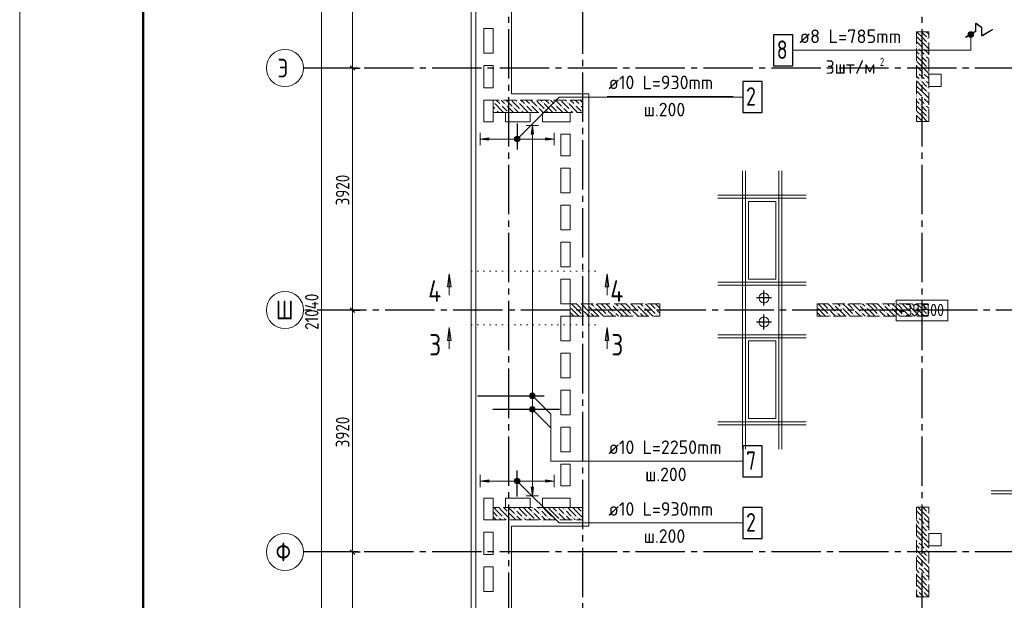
# Model space of a CAD drawing. Header units: millimetres. Extents: x 0 to 31770, y 0 to 42000.
# Tile 6 of 13: x 0 to 15960, y 23848 to 33253. Entities that reach past the tile are written whole.
import ezdxf

# ---------------------------------------------------------------- set-up
doc = ezdxf.new("R2010")
doc.units = ezdxf.units.MM
for name, pattern in [('______2', [270, 200, -70]), ('______5', [1100, 800, -100, 100, -100]), ('______9', [100, 0, -100])]:
    doc.linetypes.add(name, pattern=pattern)
for name, color, linetype, lineweight in [('Standard', 7, 'Continuous', 25), ('Высотные отметки', 7, 'Continuous', 25), ('ЖБ Перекрытие верхний уровень', 7, 'Continuous', 35), ('ЖБ Пилон', 7, 'Continuous', 35), ('Обрамление проемов стержнями', 7, 'Continuous', 25), ('Общий01', 7, 'Continuous', 13), ('Оси', 40, '______5', 18), ('Позиционная метка линия выноска', 7, 'Continuous', 13), ('Позиционная метка номер позиции', 7, 'Continuous', 13), ('Узлы символ', 7, 'Continuous', 25)]:
    doc.layers.add(name, color=color, linetype=linetype, lineweight=lineweight)
doc.layers.add('Обрамление П-обр. равн.', color=7, linetype='Continuous', lineweight=25, true_color=0x5f1e0f)
doc.layers.add('Фиксатор', color=7, linetype='Continuous', lineweight=13, true_color=0x494949)
doc.styles.add('GOST 2.304-81', font='txt')
doc.styles.add('ISOCPEUR', font='txt')

msp = doc.modelspace()

# ---------------------------------------------------------------- hatches: boundary and pattern name
at = {"layer": 'ЖБ Пилон', "linetype": 'Continuous', "lineweight": 18, "transparency": 33554687}
for points in [[(14714, 32953), (14721, 32960), (14727, 32953), (14721, 32947)], [(14714, 32873), (14721, 32880), (14727, 32873), (14721, 32867)], [(14554, 32793), (14561, 32800), (14567, 32793), (14561, 32787)], [(14634, 32793), (14641, 32800), (14647, 32793), (14641, 32787)], [(14594, 32673), (14601, 32680), (14607, 32673), (14601, 32667)], [(14674, 32673), (14681, 32680), (14687, 32673), (14681, 32667)], [(14714, 32553), (14721, 32560), (14727, 32553), (14721, 32547)], [(14554, 32393), (14561, 32400), (14567, 32393), (14561, 32387)], [(14634, 32393), (14641, 32400), (14647, 32393), (14641, 32387)], [(14714, 32473), (14721, 32480), (14727, 32473), (14721, 32467)], [(14594, 32273), (14601, 32280), (14607, 32273), (14601, 32267)], [(14674, 32273), (14681, 32280), (14687, 32273), (14681, 32267)], [(14714, 32153), (14721, 32160), (14727, 32153), (14721, 32147)], [(14714, 32073), (14721, 32080), (14727, 32073), (14721, 32067)], [(7964, 31950), (7961, 31947), (7958, 31950)], [(8364, 31950), (8361, 31947), (8358, 31950)], [(8764, 31950), (8761, 31947), (8758, 31950)], [(14554, 31993), (14561, 32000), (14567, 31993), (14561, 31987)], [(14634, 31993), (14641, 32000), (14647, 31993), (14641, 31987)], [(7674, 31913), (7681, 31920), (7687, 31913), (7681, 31907)], [(7714, 31793), (7721, 31800), (7727, 31793), (7721, 31787)], [(7794, 31873), (7801, 31880), (7807, 31873), (7801, 31867)], [(7874, 31873), (7881, 31880), (7887, 31873), (7881, 31867)], [(7994, 31833), (8001, 31840), (8007, 31833), (8001, 31827)], [(8074, 31913), (8081, 31920), (8087, 31913), (8081, 31907)], [(8114, 31793), (8121, 31800), (8127, 31793), (8121, 31787)], [(8194, 31873), (8201, 31880), (8207, 31873), (8201, 31867)], [(8274, 31873), (8281, 31880), (8287, 31873), (8281, 31867)], [(8394, 31833), (8401, 31840), (8407, 31833), (8401, 31827)], [(8474, 31913), (8481, 31920), (8487, 31913), (8481, 31907)], [(8514, 31793), (8521, 31800), (8527, 31793), (8521, 31787)], [(8594, 31873), (8601, 31880), (8607, 31873), (8601, 31867)], [(8674, 31873), (8681, 31880), (8687, 31873), (8681, 31867)], [(8794, 31833), (8801, 31840), (8807, 31833), (8801, 31827)], [(8874, 31913), (8881, 31920), (8887, 31913), (8881, 31907)], [(8914, 31793), (8921, 31800), (8927, 31793), (8921, 31787)], [(8994, 31873), (9001, 31880), (9007, 31873), (9001, 31867)], [(9074, 31873), (9081, 31880), (9087, 31873), (9081, 31867)], [(14594, 31873), (14601, 31880), (14607, 31873), (14601, 31867)], [(14674, 31873), (14681, 31880), (14687, 31873), (14681, 31867)], [(7914, 31753), (7921, 31760), (7927, 31753), (7924, 31750), (7918, 31750)], [(8314, 31753), (8321, 31760), (8327, 31753), (8324, 31750), (8318, 31750)], [(8714, 31753), (8721, 31760), (8727, 31753), (8724, 31750), (8718, 31750)], [(9114, 31753), (9121, 31760), (9124, 31757), (9124, 31750), (9118, 31750)], [(14714, 31753), (14721, 31760), (14727, 31753), (14721, 31747)], [(14714, 31673), (14721, 31680), (14727, 31673), (14721, 31667)], [(8924, 28597), (8927, 28593), (8924, 28590)], [(9194, 28633), (9201, 28640), (9207, 28633), (9201, 28627)], [(9314, 28593), (9321, 28600), (9327, 28593), (9321, 28587)], [(9594, 28633), (9601, 28640), (9607, 28633), (9601, 28627)], [(9714, 28593), (9721, 28600), (9727, 28593), (9721, 28587)], [(9994, 28633), (10001, 28640), (10007, 28633), (10001, 28627)], [(10114, 28593), (10121, 28600), (10127, 28593), (10121, 28587)], [(12924, 28597), (12927, 28593), (12924, 28590)], [(13194, 28633), (13201, 28640), (13207, 28633), (13201, 28627)], [(13314, 28593), (13321, 28600), (13327, 28593), (13321, 28587)], [(13594, 28633), (13601, 28640), (13607, 28633), (13601, 28627)], [(13714, 28593), (13721, 28600), (13727, 28593), (13721, 28587)], [(13994, 28633), (14001, 28640), (14007, 28633), (14001, 28627)], [(14114, 28593), (14121, 28600), (14127, 28593), (14121, 28587)], [(14394, 28633), (14401, 28640), (14407, 28633), (14401, 28627)], [(14514, 28593), (14521, 28600), (14527, 28593), (14521, 28587)], [(9114, 28553), (9121, 28560), (9127, 28553), (9121, 28547)], [(9114, 28473), (9121, 28480), (9127, 28473), (9121, 28467)], [(9234, 28513), (9241, 28520), (9247, 28513), (9241, 28507)], [(9514, 28553), (9521, 28560), (9527, 28553), (9521, 28547)], [(9514, 28473), (9521, 28480), (9527, 28473), (9521, 28467)], [(9634, 28513), (9641, 28520), (9647, 28513), (9641, 28507)], [(9914, 28553), (9921, 28560), (9927, 28553), (9921, 28547)], [(9914, 28473), (9921, 28480), (9927, 28473), (9921, 28467)], [(10034, 28513), (10041, 28520), (10047, 28513), (10041, 28507)], [(10314, 28553), (10321, 28560), (10327, 28553), (10321, 28547)], [(10314, 28473), (10321, 28480), (10327, 28473), (10321, 28467)], [(13114, 28553), (13121, 28560), (13127, 28553), (13121, 28547)], [(13114, 28473), (13121, 28480), (13127, 28473), (13121, 28467)], [(13234, 28513), (13241, 28520), (13247, 28513), (13241, 28507)], [(13514, 28553), (13521, 28560), (13527, 28553), (13521, 28547)], [(13514, 28473), (13521, 28480), (13527, 28473), (13521, 28467)], [(13634, 28513), (13641, 28520), (13647, 28513), (13641, 28507)], [(13914, 28553), (13921, 28560), (13927, 28553), (13921, 28547)], [(13914, 28473), (13921, 28480), (13927, 28473), (13921, 28467)], [(14034, 28513), (14041, 28520), (14047, 28513), (14041, 28507)], [(14314, 28553), (14321, 28560), (14327, 28553), (14321, 28547)], [(14314, 28473), (14321, 28480), (14327, 28473), (14321, 28467)], [(14434, 28513), (14441, 28520), (14447, 28513), (14441, 28507)], [(14714, 28553), (14721, 28560), (14724, 28557), (14724, 28550), (14721, 28547)], [(14714, 28473), (14721, 28480), (14724, 28477), (14724, 28470), (14721, 28467)], [(7914, 25273), (7921, 25280), (7927, 25273), (7921, 25267)], [(7924, 25350), (7921, 25347), (7918, 25350)], [(8034, 25313), (8041, 25320), (8047, 25313), (8041, 25307)], [(8034, 25233), (8041, 25240), (8047, 25233), (8041, 25227)], [(8314, 25273), (8321, 25280), (8327, 25273), (8321, 25267)], [(8324, 25350), (8321, 25347), (8318, 25350)], [(8434, 25313), (8441, 25320), (8447, 25313), (8441, 25307)], [(8434, 25233), (8441, 25240), (8447, 25233), (8441, 25227)], [(8714, 25273), (8721, 25280), (8727, 25273), (8721, 25267)], [(8724, 25350), (8721, 25347), (8718, 25350)], [(8834, 25313), (8841, 25320), (8847, 25313), (8841, 25307)], [(8834, 25233), (8841, 25240), (8847, 25233), (8841, 25227)], [(9114, 25273), (9121, 25280), (9124, 25277), (9124, 25270), (9121, 25267)], [(9124, 25350), (9121, 25347), (9118, 25350), (9124, 25350)], [(14714, 25353), (14716, 25355), (14726, 25355), (14727, 25353), (14721, 25347)], [(14714, 25273), (14721, 25280), (14727, 25273), (14721, 25267)], [(7754, 25193), (7761, 25200), (7767, 25193), (7761, 25187)], [(7834, 25193), (7841, 25200), (7847, 25193), (7841, 25187)], [(7954, 25153), (7961, 25160), (7967, 25153), (7964, 25150), (7958, 25150)], [(8154, 25193), (8161, 25200), (8167, 25193), (8161, 25187)], [(8234, 25193), (8241, 25200), (8247, 25193), (8241, 25187)], [(8354, 25153), (8361, 25160), (8367, 25153), (8364, 25150), (8358, 25150)], [(8554, 25193), (8561, 25200), (8567, 25193), (8561, 25187)], [(8634, 25193), (8641, 25200), (8647, 25193), (8641, 25187)], [(8754, 25153), (8761, 25160), (8767, 25153), (8764, 25150), (8758, 25150)], [(8954, 25193), (8961, 25200), (8967, 25193), (8961, 25187)], [(9034, 25193), (9041, 25200), (9047, 25193), (9041, 25187)], [(14554, 25193), (14561, 25200), (14567, 25193), (14561, 25187)], [(14594, 25073), (14601, 25080), (14607, 25073), (14601, 25067)], [(14634, 25193), (14641, 25200), (14647, 25193), (14641, 25187)], [(14674, 25073), (14681, 25080), (14687, 25073), (14681, 25067)], [(14714, 24953), (14721, 24960), (14727, 24953), (14721, 24947)], [(14554, 24793), (14561, 24800), (14567, 24793), (14561, 24787)], [(14634, 24793), (14641, 24800), (14647, 24793), (14641, 24787)], [(14714, 24873), (14721, 24880), (14727, 24873), (14721, 24867)], [(14594, 24673), (14601, 24680), (14607, 24673), (14601, 24667)], [(14674, 24673), (14681, 24680), (14687, 24673), (14681, 24667)], [(14714, 24553), (14721, 24560), (14727, 24553), (14721, 24547)], [(14714, 24473), (14721, 24480), (14727, 24473), (14721, 24467)], [(14554, 24393), (14561, 24400), (14567, 24393), (14561, 24387)], [(14594, 24273), (14601, 24280), (14607, 24273), (14601, 24267)], [(14634, 24393), (14641, 24400), (14647, 24393), (14641, 24387)], [(14674, 24273), (14681, 24280), (14687, 24273), (14681, 24267)], [(14714, 24153), (14721, 24160), (14727, 24153), (14721, 24147)], [(14554, 23993), (14561, 24000), (14567, 23993), (14561, 23987)], [(14634, 23993), (14641, 24000), (14647, 23993), (14641, 23987)], [(14714, 24073), (14721, 24080), (14727, 24073), (14721, 24067)]]:
    msp.add_hatch(color=7, dxfattribs=at).paths.add_polyline_path(points, flags=16)
at = {"layer": 'Обрамление П-обр. равн.', "linetype": 'Continuous', "lineweight": 13, "transparency": 33554687}
for points in [[(8330, 31400), (8310, 31540), (8290, 31400)], [(8032, 31301), (8032, 31339), (8026, 31320)], [(8032, 31339), (8045, 31288), (8045, 31352)], [(8032, 31339), (8032, 31301), (8045, 31288)], [(8045, 31352), (8064, 31282), (8064, 31358)], [(8045, 31352), (8045, 31288), (8064, 31282)], [(8064, 31358), (8064, 31282), (8083, 31288)], [(8064, 31358), (8083, 31288), (8083, 31352)], [(8083, 31352), (8083, 31288), (8096, 31301)], [(8083, 31352), (8096, 31301), (8096, 31339)], [(8096, 31339), (8096, 31301), (8102, 31320)], [(8524, 31300), (8664, 31320), (8524, 31340)], [(8291, 26972), (8329, 26972), (8310, 26977)], [(8273, 26940), (8348, 26940), (8342, 26959)], [(8273, 26940), (8342, 26959), (8278, 26959)], [(8278, 26921), (8348, 26940), (8273, 26940)], [(8278, 26959), (8342, 26959), (8329, 26972)], [(8278, 26959), (8329, 26972), (8291, 26972)], [(8278, 26921), (8342, 26921), (8348, 26940)], [(8291, 26908), (8342, 26921), (8278, 26921)], [(8291, 26908), (8329, 26908), (8342, 26921)], [(8329, 26908), (8291, 26908), (8310, 26902)], [(8032, 25761), (8032, 25799), (8026, 25780)], [(8032, 25799), (8045, 25748), (8045, 25812)], [(8032, 25799), (8032, 25761), (8045, 25748)], [(8045, 25812), (8064, 25742), (8064, 25817)], [(8045, 25812), (8045, 25748), (8064, 25742)], [(8064, 25817), (8064, 25742), (8083, 25748)], [(8064, 25817), (8083, 25748), (8083, 25812)], [(8083, 25812), (8083, 25748), (8096, 25761)], [(8083, 25812), (8096, 25761), (8096, 25799)], [(8096, 25799), (8096, 25761), (8102, 25780)], [(8524, 25760), (8664, 25780), (8524, 25800)]]:
    msp.add_hatch(color=7, dxfattribs=at).paths.add_polyline_path(points)
for points in [[(7604, 31300), (7464, 31320), (7604, 31340)], [(7604, 25760), (7464, 25780), (7604, 25800)], [(8330, 25680), (8310, 25540), (8290, 25680)]]:
    msp.add_hatch(color=7, dxfattribs=at).paths.add_polyline_path(points, flags=16)
at = {"layer": 'Позиционная метка номер позиции', "linetype": 'Continuous', "lineweight": 13, "transparency": 33554687}
for points in [[(15439, 33052), (15394, 33052), (15378, 33035)], [(15439, 33052), (15378, 33035), (15456, 33035)], [(15394, 33052), (15439, 33052), (15417, 33058)], [(15456, 33035), (15378, 33035), (15372, 33013)], [(15456, 33035), (15372, 33013), (15462, 33013)], [(15462, 33013), (15372, 33013), (15378, 32990)], [(15462, 33013), (15378, 32990), (15456, 32990)], [(15456, 32990), (15378, 32990), (15394, 32974)], [(15456, 32990), (15394, 32974), (15439, 32974)], [(15439, 32974), (15394, 32974), (15417, 32968)], [(8021, 31331), (8096, 31288), (8032, 31352)], [(8021, 31309), (8075, 31277), (8021, 31331)], [(8021, 31331), (8075, 31277), (8096, 31288)], [(8053, 31277), (8021, 31309), (8032, 31288)], [(8021, 31309), (8053, 31277), (8075, 31277)], [(8032, 31352), (8107, 31309), (8053, 31363)], [(8032, 31352), (8096, 31288), (8107, 31309)], [(8053, 31363), (8107, 31309), (8107, 31331)], [(8053, 31363), (8107, 31331), (8075, 31363)], [(8075, 31363), (8107, 31331), (8096, 31352)], [(8267, 27171), (8299, 27203), (8278, 27192)], [(8299, 27203), (8267, 27171), (8267, 27149)], [(8299, 27203), (8267, 27149), (8322, 27203)], [(8322, 27203), (8267, 27149), (8278, 27128)], [(8322, 27203), (8278, 27128), (8342, 27192)], [(8342, 27192), (8278, 27128), (8299, 27117)], [(8342, 27192), (8299, 27117), (8353, 27171)], [(8353, 27171), (8299, 27117), (8322, 27117)], [(8353, 27171), (8322, 27117), (8353, 27149)], [(8353, 27149), (8322, 27117), (8342, 27128)], [(8267, 26951), (8299, 26983), (8278, 26972)], [(8299, 26983), (8267, 26951), (8267, 26929)], [(8299, 26983), (8267, 26929), (8322, 26983)], [(8322, 26983), (8267, 26929), (8278, 26908)], [(8322, 26983), (8278, 26908), (8342, 26972)], [(8342, 26972), (8278, 26908), (8299, 26897)], [(8342, 26972), (8299, 26897), (8353, 26951)], [(8353, 26951), (8299, 26897), (8322, 26897)], [(8353, 26951), (8322, 26897), (8353, 26929)], [(8353, 26929), (8322, 26897), (8342, 26908)], [(8021, 25791), (8053, 25823), (8032, 25812)], [(8053, 25823), (8021, 25791), (8021, 25769)], [(8053, 25823), (8021, 25769), (8075, 25823)], [(8075, 25823), (8021, 25769), (8032, 25748)], [(8075, 25823), (8032, 25748), (8096, 25812)], [(8096, 25812), (8032, 25748), (8053, 25737)], [(8096, 25812), (8053, 25737), (8107, 25791)], [(8107, 25791), (8053, 25737), (8075, 25737)], [(8107, 25791), (8075, 25737), (8107, 25769)], [(8107, 25769), (8075, 25737), (8096, 25748)]]:
    msp.add_hatch(color=7, dxfattribs=at).paths.add_polyline_path(points)
at = {"layer": 'Узлы символ', "linetype": 'Continuous', "lineweight": 13, "transparency": 33554687}
for points in [[(6933, 28927), (6963, 29137), (6993, 28927)], [(9490, 28927), (9520, 29137), (9550, 28927)], [(6933, 28057), (6963, 28267), (6993, 28057)], [(9490, 28057), (9520, 28267), (9550, 28057)]]:
    msp.add_hatch(color=7, dxfattribs=at).paths.add_polyline_path(points, flags=16)

# ---------------------------------------------------------------- linework, layer by layer
at = {"layer": 'Standard', "color": 7, "linetype": 'Continuous', "lineweight": 13, "transparency": 33554687}
for p, q in [((5394, 35770), (5394, 32470)), ((5394, 32470), (5394, 28550)), ((5394, 28550), (5394, 24630)), ((5394, 24630), (5394, 21330))]:
    msp.add_line(p, q, dxfattribs=at)
at = {"layer": 'Standard', "color": 251, "linetype": 'Continuous', "lineweight": -3, "true_color": 0x656565, "transparency": 33554687}
for p, q in [((5394, 32470), (5269, 32470)), ((5394, 32470), (5519, 32470)), ((5394, 32470), (5394, 32470)), ((5394, 28550), (5269, 28550)), ((5394, 28550), (5519, 28550)), ((5394, 28550), (5394, 28550)), ((5394, 24630), (5269, 24630)), ((5394, 24630), (5519, 24630)), ((5394, 24630), (5394, 24630))]:
    msp.add_line(p, q, dxfattribs=at)
at = {"layer": 'Standard', "color": 7, "linetype": 'Continuous', "lineweight": 25, "transparency": 33554687}
for p, q in [((5357, 32508), (5431, 32433)), ((5357, 28587), (5431, 28512)), ((5357, 24667), (5431, 24592))]:
    msp.add_line(p, q, dxfattribs=at)
at = {"layer": 'Standard', "color": 8, "linetype": '______5', "lineweight": -3, "transparency": 33554687}
for p, q in [((12184, 28745), (11945, 28745)), ((12064, 28625), (12064, 28865)), ((12064, 28235), (12064, 28475)), ((12184, 28355), (11945, 28355))]:
    msp.add_line(p, q, dxfattribs=at)
at = {"layer": 'Standard', "color": 7, "linetype": 'Continuous', "lineweight": 13, "transparency": 33554687}
msp.add_lwpolyline([(0, 0), (29700, 0), (29700, 42000), (0, 42000), (0, 0)], close=True, dxfattribs=at)
at = {"layer": 'Standard', "color": 7, "linetype": 'Continuous', "lineweight": 50, "transparency": 33554687}
msp.add_lwpolyline([(2000, 41500), (29200, 41500), (29200, 500), (2000, 500), (2000, 41500)], close=True, dxfattribs=at)
at = {"layer": 'Standard', "color": 254, "linetype": 'Continuous', "lineweight": 18, "true_color": 0xc4c4ff, "transparency": 33554687}
msp.add_lwpolyline([(7319, 17859), (22425, 17859), (22425, 39571), (7319, 39571), (7319, 17859)], dxfattribs=at)
at = {"layer": 'Standard', "color": 7, "linetype": 'Continuous', "lineweight": 13, "transparency": 33554687}
msp.add_lwpolyline([(4894, 39070), (4894, 28141), (4894, 28141), (4894, 18030)], dxfattribs=at)
at = {"layer": 'Высотные отметки', "color": 7, "linetype": 'Continuous', "lineweight": 18, "transparency": 33554687}
msp.add_lwpolyline([(14207, 28377), (15044, 28377), (15044, 28710), (14207, 28710), (14207, 28377)], dxfattribs=at)
at = {"layer": 'ЖБ Перекрытие верхний уровень', "color": 7, "linetype": 'Continuous', "lineweight": 18, "transparency": 33554687}
for p, q in [((7394, 39500), (7394, 17930)), ((7524, 32710), (7524, 33110)), ((7524, 33110), (7674, 33110)), ((7674, 33110), (7674, 32710)), ((7674, 32710), (7524, 32710)), ((7524, 32150), (7524, 32510)), ((7524, 32510), (7674, 32510)), ((7674, 32510), (7674, 32150)), ((14934, 32370), (14734, 32370)), ((14734, 32370), (14734, 32170)), ((14934, 32170), (14934, 32370)), ((7674, 32150), (7524, 32150)), ((14734, 32170), (14934, 32170)), ((7524, 31600), (7524, 31950)), ((7524, 31950), (7674, 31950)), ((7674, 31950), (7674, 31600)), ((7874, 31600), (7874, 31750)), ((7874, 31750), (8274, 31750)), ((8274, 31750), (8274, 31600)), ((8474, 31750), (8924, 31750)), ((8474, 31600), (8474, 31750)), ((8924, 31750), (8924, 31600)), ((7674, 31600), (7524, 31600)), ((8274, 31600), (7874, 31600)), ((8924, 31600), (8474, 31600)), ((8774, 31400), (8924, 31400)), ((8774, 31050), (8774, 31400)), ((8924, 31400), (8924, 31050)), ((8924, 31050), (8774, 31050)), ((8774, 30450), (8774, 30850)), ((8774, 30850), (8924, 30850)), ((8924, 30850), (8924, 30450)), ((8924, 30450), (8774, 30450)), ((8774, 29850), (8774, 30250)), ((8774, 30250), (8924, 30250)), ((8924, 30250), (8924, 29850)), ((12254, 30310), (11814, 30310)), ((11814, 30310), (11814, 29050)), ((12254, 29050), (12254, 30310)), ((8924, 29850), (8774, 29850)), ((8774, 29250), (8774, 29650)), ((8774, 29650), (8924, 29650)), ((8924, 29650), (8924, 29250)), ((8924, 29250), (8774, 29250)), ((8774, 28650), (8774, 29050)), ((8774, 29050), (8924, 29050)), ((8924, 29050), (8924, 28650)), ((11814, 29050), (11914, 29050)), ((11914, 29050), (12254, 29050)), ((11992, 28782), (11984, 28758)), ((11984, 28758), (11984, 28732)), ((11984, 28732), (11992, 28708)), ((12007, 28802), (11992, 28782)), ((12027, 28817), (12007, 28802)), ((12051, 28825), (12027, 28817)), ((12077, 28825), (12051, 28825)), ((12101, 28817), (12077, 28825)), ((12121, 28802), (12101, 28817)), ((12136, 28782), (12121, 28802)), ((12144, 28758), (12136, 28782)), ((12136, 28708), (12144, 28732)), ((12144, 28732), (12144, 28758)), ((8924, 28650), (8774, 28650)), ((11992, 28708), (12007, 28688)), ((12007, 28688), (12027, 28673)), ((12027, 28673), (12051, 28665)), ((12051, 28665), (12077, 28665)), ((12077, 28665), (12101, 28673)), ((12101, 28673), (12121, 28688)), ((12121, 28688), (12136, 28708)), ((8774, 28050), (8774, 28450)), ((8774, 28450), (8924, 28450)), ((8924, 28450), (8924, 28050)), ((12007, 28412), (11992, 28392)), ((12027, 28427), (12007, 28412)), ((12051, 28435), (12027, 28427)), ((12077, 28435), (12051, 28435)), ((12101, 28427), (12077, 28435)), ((12121, 28412), (12101, 28427)), ((12136, 28392), (12121, 28412)), ((11992, 28392), (11984, 28368)), ((11984, 28368), (11984, 28342)), ((11984, 28342), (11992, 28318)), ((11992, 28318), (12007, 28298)), ((12007, 28298), (12027, 28283)), ((12027, 28283), (12051, 28275)), ((12051, 28275), (12077, 28275)), ((12077, 28275), (12101, 28283)), ((12101, 28283), (12121, 28298)), ((12121, 28298), (12136, 28318)), ((12144, 28368), (12136, 28392)), ((12136, 28318), (12144, 28342)), ((12144, 28342), (12144, 28368)), ((8924, 28050), (8774, 28050)), ((12254, 28050), (11814, 28050)), ((11814, 28050), (11814, 26790)), ((12254, 26790), (12254, 28050)), ((8774, 27450), (8774, 27850)), ((8774, 27850), (8924, 27850)), ((8924, 27850), (8924, 27450)), ((8924, 27450), (8774, 27450)), ((8774, 26850), (8774, 27250)), ((8774, 27250), (8924, 27250)), ((8924, 27250), (8924, 26850)), ((8924, 26850), (8774, 26850)), ((11814, 26790), (12254, 26790)), ((8774, 26250), (8774, 26650)), ((8774, 26650), (8924, 26650)), ((8924, 26650), (8924, 26250)), ((8924, 26250), (8774, 26250)), ((8774, 25700), (8774, 26050)), ((8774, 26050), (8924, 26050)), ((8924, 26050), (8924, 25700)), ((8924, 25700), (8774, 25700)), ((7524, 25150), (7524, 25500)), ((7524, 25500), (7674, 25500)), ((7674, 25500), (7674, 25150)), ((7874, 25500), (8274, 25500)), ((7874, 25350), (7874, 25500)), ((8274, 25500), (8274, 25350)), ((8474, 25350), (8474, 25500)), ((8474, 25500), (8924, 25500)), ((8924, 25500), (8924, 25350)), ((8274, 25350), (7874, 25350)), ((8924, 25350), (8474, 25350)), ((7674, 25150), (7524, 25150)), ((7524, 24590), (7524, 24950)), ((7524, 24950), (7674, 24950)), ((7674, 24950), (7674, 24590)), ((14934, 24930), (14734, 24930)), ((14734, 24930), (14734, 24730)), ((14934, 24730), (14934, 24930)), ((7674, 24590), (7524, 24590)), ((14734, 24730), (14934, 24730)), ((7524, 23990), (7524, 24390)), ((7524, 24390), (7674, 24390)), ((7674, 24390), (7674, 23990)), ((7674, 23990), (7524, 23990))]:
    msp.add_line(p, q, dxfattribs=at)
at = {"layer": 'ЖБ Пилон', "color": 253, "linetype": '______2', "lineweight": 13, "true_color": 0xa0a0a0, "transparency": 33554687}
for p, q in [((14534, 33055), (14534, 31605)), ((14734, 33055), (14534, 33055)), ((14734, 31605), (14734, 33055)), ((9124, 31950), (7674, 31950)), ((7674, 31950), (7674, 31750)), ((9124, 31750), (9124, 31950)), ((7674, 31750), (9124, 31750)), ((14534, 31605), (14734, 31605)), ((10374, 28650), (8924, 28650)), ((8924, 28650), (8924, 28450)), ((10374, 28450), (10374, 28650)), ((14724, 28650), (12924, 28650)), ((12924, 28650), (12924, 28450)), ((14724, 28450), (14724, 28650)), ((8924, 28450), (10374, 28450)), ((12924, 28450), (14724, 28450)), ((9124, 25350), (7674, 25350)), ((7674, 25350), (7674, 25150)), ((9124, 25150), (9124, 25350)), ((14534, 25355), (14534, 23905)), ((14734, 25355), (14534, 25355)), ((14734, 23905), (14734, 25355)), ((7674, 25150), (9124, 25150)), ((14534, 23905), (14734, 23905))]:
    msp.add_line(p, q, dxfattribs=at)
at = {"layer": 'ЖБ Пилон', "color": 9, "linetype": 'Continuous', "lineweight": 18, "true_color": 0xc7c7c7, "transparency": 33554687}
for p, q in [((14621, 32973), (14539, 33055)), ((14621, 33053), (14701, 32973)), ((14701, 33053), (14734, 33020)), ((14541, 32893), (14534, 32900)), ((14541, 32973), (14621, 32893)), ((14541, 32893), (14621, 32813)), ((14621, 32973), (14701, 32893)), ((14621, 32893), (14734, 32780)), ((14534, 32820), (14541, 32813)), ((14534, 32740), (14581, 32693)), ((14621, 32733), (14581, 32773)), ((14661, 32693), (14621, 32733)), ((14661, 32773), (14734, 32700)), ((14621, 32573), (14534, 32660)), ((14541, 32573), (14621, 32493)), ((14621, 32653), (14701, 32573)), ((14621, 32573), (14701, 32493)), ((14701, 32653), (14734, 32620)), ((14541, 32493), (14534, 32500)), ((14534, 32420), (14541, 32413)), ((14541, 32493), (14621, 32413)), ((14621, 32493), (14734, 32380)), ((14534, 32340), (14581, 32293)), ((14621, 32173), (14534, 32260)), ((14621, 32333), (14581, 32373)), ((14661, 32293), (14621, 32333)), ((14621, 32253), (14701, 32173)), ((14661, 32373), (14734, 32300)), ((14701, 32253), (14734, 32220)), ((14541, 32093), (14534, 32100)), ((14541, 32173), (14621, 32093)), ((14541, 32093), (14621, 32013)), ((14621, 32173), (14701, 32093)), ((14621, 32093), (14734, 31980)), ((7724, 31950), (7781, 31893)), ((7821, 31933), (7804, 31950)), ((7861, 31893), (7821, 31933)), ((7884, 31950), (7981, 31853)), ((7981, 31933), (8101, 31813)), ((8044, 31950), (8061, 31933)), ((8124, 31950), (8181, 31893)), ((8221, 31933), (8204, 31950)), ((8261, 31893), (8221, 31933)), ((8284, 31950), (8381, 31853)), ((8381, 31933), (8501, 31813)), ((8444, 31950), (8461, 31933)), ((8524, 31950), (8581, 31893)), ((8621, 31933), (8604, 31950)), ((8661, 31893), (8621, 31933)), ((8684, 31950), (8781, 31853)), ((8781, 31933), (8901, 31813)), ((8844, 31950), (8861, 31933)), ((8924, 31950), (8981, 31893)), ((9021, 31933), (9004, 31950)), ((9061, 31893), (9021, 31933)), ((9084, 31950), (9124, 31910)), ((14534, 32020), (14541, 32013)), ((14534, 31940), (14581, 31893)), ((14621, 31933), (14581, 31973)), ((14661, 31893), (14621, 31933)), ((14661, 31973), (14734, 31900)), ((7674, 31840), (7701, 31813)), ((7821, 31773), (7701, 31893)), ((7741, 31773), (7764, 31750)), ((7821, 31853), (7901, 31773)), ((7821, 31773), (7844, 31750)), ((7901, 31853), (8004, 31750)), ((8084, 31750), (8021, 31813)), ((8221, 31773), (8101, 31893)), ((8141, 31773), (8164, 31750)), ((8221, 31853), (8301, 31773)), ((8221, 31773), (8244, 31750)), ((8301, 31853), (8404, 31750)), ((8484, 31750), (8421, 31813)), ((8621, 31773), (8501, 31893)), ((8541, 31773), (8564, 31750)), ((8621, 31853), (8701, 31773)), ((8621, 31773), (8644, 31750)), ((8701, 31853), (8804, 31750)), ((8884, 31750), (8821, 31813)), ((9021, 31773), (8901, 31893)), ((8941, 31773), (8964, 31750)), ((9021, 31853), (9101, 31773)), ((9021, 31773), (9044, 31750)), ((9101, 31853), (9124, 31830)), ((14621, 31773), (14534, 31860)), ((14541, 31773), (14621, 31693)), ((14621, 31853), (14701, 31773)), ((14621, 31773), (14701, 31693)), ((14701, 31853), (14734, 31820)), ((7684, 31750), (7674, 31760)), ((14541, 31693), (14534, 31700)), ((14534, 31620), (14541, 31613)), ((14541, 31693), (14621, 31613)), ((14621, 31693), (14709, 31605)), ((8941, 28573), (9021, 28493)), ((9021, 28573), (8944, 28650)), ((9021, 28573), (9101, 28493)), ((9024, 28650), (9101, 28573)), ((9104, 28650), (9221, 28533)), ((9341, 28493), (9221, 28613)), ((9264, 28650), (9301, 28613)), ((9341, 28573), (9421, 28493)), ((9421, 28573), (9344, 28650)), ((9421, 28573), (9501, 28493)), ((9424, 28650), (9501, 28573)), ((9504, 28650), (9621, 28533)), ((9741, 28493), (9621, 28613)), ((9664, 28650), (9701, 28613)), ((9741, 28573), (9821, 28493)), ((9821, 28573), (9744, 28650)), ((9821, 28573), (9901, 28493)), ((9824, 28650), (9901, 28573)), ((9904, 28650), (10021, 28533)), ((10141, 28493), (10021, 28613)), ((10064, 28650), (10101, 28613)), ((10141, 28573), (10221, 28493)), ((10221, 28573), (10144, 28650)), ((10221, 28573), (10301, 28493)), ((10224, 28650), (10301, 28573)), ((10304, 28650), (10374, 28580)), ((12941, 28573), (13021, 28493)), ((13021, 28573), (12944, 28650)), ((13021, 28573), (13101, 28493)), ((13024, 28650), (13101, 28573)), ((13104, 28650), (13221, 28533)), ((13341, 28493), (13221, 28613)), ((13264, 28650), (13301, 28613)), ((13341, 28573), (13421, 28493)), ((13421, 28573), (13344, 28650)), ((13421, 28573), (13501, 28493)), ((13424, 28650), (13501, 28573)), ((13504, 28650), (13621, 28533)), ((13741, 28493), (13621, 28613)), ((13664, 28650), (13701, 28613)), ((13741, 28573), (13821, 28493)), ((13821, 28573), (13744, 28650)), ((13821, 28573), (13901, 28493)), ((13824, 28650), (13901, 28573)), ((13904, 28650), (14021, 28533)), ((14141, 28493), (14021, 28613)), ((14064, 28650), (14101, 28613)), ((14141, 28573), (14221, 28493)), ((14221, 28573), (14144, 28650)), ((14221, 28573), (14301, 28493)), ((14224, 28650), (14301, 28573)), ((14304, 28650), (14421, 28533)), ((14541, 28493), (14421, 28613)), ((14464, 28650), (14501, 28613)), ((14541, 28573), (14621, 28493)), ((14621, 28573), (14544, 28650)), ((14621, 28573), (14701, 28493)), ((14624, 28650), (14701, 28573)), ((14704, 28650), (14724, 28630)), ((8941, 28493), (8924, 28510)), ((8941, 28493), (8984, 28450)), ((9021, 28493), (9064, 28450)), ((9181, 28493), (9141, 28533)), ((9141, 28453), (9144, 28450)), ((9221, 28453), (9181, 28493)), ((9261, 28493), (9304, 28450)), ((9341, 28493), (9384, 28450)), ((9421, 28493), (9464, 28450)), ((9581, 28493), (9541, 28533)), ((9541, 28453), (9544, 28450)), ((9621, 28453), (9581, 28493)), ((9661, 28493), (9704, 28450)), ((9741, 28493), (9784, 28450)), ((9821, 28493), (9864, 28450)), ((9981, 28493), (9941, 28533)), ((9941, 28453), (9944, 28450)), ((10021, 28453), (9981, 28493)), ((10061, 28493), (10104, 28450)), ((10141, 28493), (10184, 28450)), ((10221, 28493), (10264, 28450)), ((10374, 28500), (10341, 28533)), ((10341, 28453), (10344, 28450)), ((12941, 28493), (12924, 28510)), ((12941, 28493), (12984, 28450)), ((13021, 28493), (13064, 28450)), ((13181, 28493), (13141, 28533)), ((13141, 28453), (13144, 28450)), ((13221, 28453), (13181, 28493)), ((13261, 28493), (13304, 28450)), ((13341, 28493), (13384, 28450)), ((13421, 28493), (13464, 28450)), ((13581, 28493), (13541, 28533)), ((13541, 28453), (13544, 28450)), ((13621, 28453), (13581, 28493)), ((13661, 28493), (13704, 28450)), ((13741, 28493), (13784, 28450)), ((13821, 28493), (13864, 28450)), ((13981, 28493), (13941, 28533)), ((13941, 28453), (13944, 28450)), ((14021, 28453), (13981, 28493)), ((14061, 28493), (14104, 28450)), ((14141, 28493), (14184, 28450)), ((14221, 28493), (14264, 28450)), ((14381, 28493), (14341, 28533)), ((14341, 28453), (14344, 28450)), ((14421, 28453), (14381, 28493)), ((14461, 28493), (14504, 28450)), ((14541, 28493), (14584, 28450)), ((14621, 28493), (14664, 28450)), ((7674, 25280), (7741, 25213)), ((7741, 25293), (7684, 25350)), ((7741, 25293), (7821, 25213)), ((7764, 25350), (7821, 25293)), ((7821, 25293), (7941, 25173)), ((7844, 25350), (7901, 25293)), ((7981, 25293), (7941, 25333)), ((7941, 25253), (8044, 25150)), ((8021, 25253), (7981, 25293)), ((8004, 25350), (8021, 25333)), ((8061, 25293), (8141, 25213)), ((8141, 25293), (8084, 25350)), ((8141, 25293), (8221, 25213)), ((8164, 25350), (8221, 25293)), ((8221, 25293), (8341, 25173)), ((8244, 25350), (8301, 25293)), ((8381, 25293), (8341, 25333)), ((8341, 25253), (8444, 25150)), ((8421, 25253), (8381, 25293)), ((8404, 25350), (8421, 25333)), ((8461, 25293), (8541, 25213)), ((8541, 25293), (8484, 25350)), ((8541, 25293), (8621, 25213)), ((8564, 25350), (8621, 25293)), ((8621, 25293), (8741, 25173)), ((8644, 25350), (8701, 25293)), ((8781, 25293), (8741, 25333)), ((8741, 25253), (8844, 25150)), ((8821, 25253), (8781, 25293)), ((8804, 25350), (8821, 25333)), ((8861, 25293), (8941, 25213)), ((8941, 25293), (8884, 25350)), ((8941, 25293), (9021, 25213)), ((8964, 25350), (9021, 25293)), ((9021, 25293), (9124, 25190)), ((9044, 25350), (9101, 25293)), ((14541, 25293), (14534, 25300)), ((14534, 25220), (14541, 25213)), ((14541, 25293), (14621, 25213)), ((14559, 25355), (14621, 25293)), ((14621, 25293), (14734, 25180)), ((14639, 25355), (14701, 25293)), ((7674, 25200), (7724, 25150)), ((7804, 25150), (7781, 25173)), ((7861, 25173), (7884, 25150)), ((8061, 25213), (8124, 25150)), ((8204, 25150), (8181, 25173)), ((8261, 25173), (8284, 25150)), ((8461, 25213), (8524, 25150)), ((8604, 25150), (8581, 25173)), ((8661, 25173), (8684, 25150)), ((8861, 25213), (8924, 25150)), ((9004, 25150), (8981, 25173)), ((9061, 25173), (9084, 25150)), ((14534, 25140), (14581, 25093)), ((14621, 24973), (14534, 25060)), ((14621, 25133), (14581, 25173)), ((14661, 25093), (14621, 25133)), ((14661, 25173), (14734, 25100)), ((14541, 24893), (14534, 24900)), ((14541, 24973), (14621, 24893)), ((14621, 25053), (14701, 24973)), ((14621, 24973), (14701, 24893)), ((14701, 25053), (14734, 25020)), ((14534, 24820), (14541, 24813)), ((14534, 24740), (14581, 24693)), ((14541, 24893), (14621, 24813)), ((14621, 24733), (14581, 24773)), ((14621, 24893), (14734, 24780)), ((14661, 24773), (14734, 24700)), ((14621, 24573), (14534, 24660)), ((14661, 24693), (14621, 24733)), ((14621, 24653), (14701, 24573)), ((14701, 24653), (14734, 24620)), ((14541, 24493), (14534, 24500)), ((14534, 24420), (14541, 24413)), ((14541, 24573), (14621, 24493)), ((14541, 24493), (14621, 24413)), ((14621, 24573), (14701, 24493)), ((14621, 24493), (14734, 24380)), ((14534, 24340), (14581, 24293)), ((14621, 24173), (14534, 24260)), ((14621, 24333), (14581, 24373)), ((14661, 24293), (14621, 24333)), ((14661, 24373), (14734, 24300)), ((14541, 24093), (14534, 24100)), ((14541, 24173), (14621, 24093)), ((14621, 24253), (14701, 24173)), ((14621, 24173), (14701, 24093)), ((14701, 24253), (14734, 24220)), ((14534, 24020), (14541, 24013)), ((14534, 23940), (14569, 23905)), ((14541, 24093), (14621, 24013)), ((14621, 23933), (14581, 23973)), ((14621, 24093), (14734, 23980)), ((14661, 23973), (14729, 23905)), ((14649, 23905), (14621, 23933))]:
    msp.add_line(p, q, dxfattribs=at)
at = {"layer": 'Обрамление П-обр. равн.', "color": 7, "linetype": 'Continuous', "lineweight": 13, "transparency": 33554687}
for p, q in [((9524, 32010), (11566, 32010)), ((9524, 26100), (11610, 26100)), ((9524, 25100), (11566, 25100))]:
    msp.add_line(p, q, dxfattribs=at)
at = {"layer": 'Обрамление П-обр. равн.', "color": 7, "linetype": 'Continuous', "lineweight": 25, "transparency": 33554687}
for p, q in [((8064, 31570), (8064, 31150)), ((7419, 27160), (8499, 27160)), ((8749, 26940), (7669, 26940)), ((8064, 25530), (8064, 25950))]:
    msp.add_line(p, q, dxfattribs=at)
at = {"layer": 'Обрамление П-обр. равн.', "color": 251, "linetype": 'Continuous', "lineweight": 13, "true_color": 0x494949, "transparency": 33554687}
for p, q in [((8310, 31540), (8210, 31540)), ((8310, 31540), (8290, 31400)), ((8330, 31400), (8310, 31540)), ((8310, 31540), (8410, 31540)), ((8310, 31540), (8310, 31540)), ((7464, 31320), (7464, 31420)), ((7464, 31320), (7604, 31340)), ((7604, 31300), (7464, 31320)), ((7464, 31320), (7464, 31220)), ((7464, 31320), (7464, 31320)), ((7604, 31340), (7604, 31300)), ((7604, 31320), (8034, 31320)), ((8064, 31358), (8064, 31358)), ((8064, 31282), (8064, 31282)), ((8094, 31320), (8524, 31320)), ((8290, 31400), (8330, 31400)), ((8310, 26970), (8310, 31400)), ((8664, 31320), (8524, 31340)), ((8524, 31340), (8524, 31300)), ((8524, 31300), (8664, 31320)), ((8664, 31320), (8664, 31420)), ((8664, 31320), (8664, 31220)), ((8664, 31320), (8664, 31320)), ((8273, 26940), (8273, 26940)), ((8310, 25680), (8310, 26910)), ((8348, 26940), (8348, 26940)), ((7464, 25780), (7464, 25880)), ((8664, 25780), (8664, 25880)), ((7464, 25780), (7604, 25800)), ((7604, 25760), (7464, 25780)), ((7464, 25780), (7464, 25680)), ((7464, 25780), (7464, 25780)), ((7604, 25800), (7604, 25760)), ((7604, 25780), (8034, 25780)), ((8064, 25817), (8064, 25817)), ((8064, 25742), (8064, 25742)), ((8094, 25780), (8524, 25780)), ((8664, 25780), (8524, 25800)), ((8524, 25800), (8524, 25760)), ((8524, 25760), (8664, 25780)), ((8664, 25780), (8664, 25680)), ((8664, 25780), (8664, 25780)), ((8310, 25540), (8210, 25540)), ((8310, 25540), (8290, 25680)), ((8290, 25680), (8330, 25680)), ((8330, 25680), (8310, 25540)), ((8310, 25540), (8410, 25540)), ((8310, 25540), (8310, 25540))]:
    msp.add_line(p, q, dxfattribs=at)
at = {"layer": 'Обрамление П-обр. равн.', "color": 7, "linetype": 'Continuous', "lineweight": 25, "transparency": 33554687}
for points in [[(11724, 31750), (12034, 31750), (12034, 32250), (11724, 32250), (11724, 31750)], [(11724, 25850), (12034, 25850), (12034, 26350), (11724, 26350), (11724, 25850)], [(11724, 24850), (12034, 24850), (12034, 25350), (11724, 25350), (11724, 24850)]]:
    msp.add_lwpolyline(points, dxfattribs=at)
at = {"layer": 'Обрамление П-обр. равн.', "color": 251, "linetype": 'Continuous', "lineweight": 13, "true_color": 0x494949, "transparency": 33554687}
for centre in [(8064, 31320), (8310, 26940), (8064, 25780)]:
    msp.add_circle(centre, 37.5, dxfattribs=at)
at = {"layer": 'Обрамление проемов стержнями', "color": 7, "linetype": 'Continuous', "lineweight": 18, "transparency": 33554687}
for p, q in [((11714, 30805), (11714, 26295)), ((11714, 30805), (11714, 26295)), ((11764, 30805), (11764, 26295)), ((11764, 30805), (11764, 26295)), ((12304, 30805), (12304, 26295)), ((12304, 30805), (12304, 26295)), ((12354, 30805), (12354, 26295)), ((12354, 30805), (12354, 26295)), ((11319, 30410), (12749, 30410)), ((11319, 30410), (12749, 30410)), ((11319, 30360), (12749, 30360)), ((11319, 30360), (12749, 30360)), ((11319, 29000), (12749, 29000)), ((11319, 29000), (12749, 29000)), ((11319, 28950), (12749, 28950)), ((11319, 28950), (12749, 28950)), ((11319, 28150), (12749, 28150)), ((11319, 28150), (12749, 28150)), ((11319, 28100), (12749, 28100)), ((11319, 28100), (12749, 28100)), ((11319, 26740), (12749, 26740)), ((11319, 26740), (12749, 26740)), ((11319, 26690), (12749, 26690)), ((11319, 26690), (12749, 26690))]:
    msp.add_line(p, q, dxfattribs=at)
for points in [[(15749, 25620), (16845, 25620), (16850, 25621), (16856, 25623), (16861, 25625), (16865, 25629), (16868, 25633), (16871, 25638), (16873, 25643), (16874, 25649), (16874, 25920)], [(15749, 25620), (16845, 25620), (16850, 25621), (16856, 25623), (16861, 25625), (16865, 25629), (16868, 25633), (16871, 25638), (16873, 25643), (16874, 25649), (16874, 25920)], [(15749, 25620), (16845, 25620), (16850, 25621), (16856, 25623), (16861, 25625), (16865, 25629), (16868, 25633), (16871, 25638), (16873, 25643), (16874, 25649), (16874, 25920)], [(15749, 25620), (16845, 25620), (16850, 25621), (16856, 25623), (16861, 25625), (16865, 25629), (16868, 25633), (16871, 25638), (16873, 25643), (16874, 25649), (16874, 25920)], [(15749, 25570), (16845, 25570), (16850, 25569), (16856, 25567), (16861, 25565), (16865, 25561), (16868, 25557), (16871, 25552), (16873, 25547), (16874, 25541), (16874, 25270)], [(15749, 25570), (16845, 25570), (16850, 25569), (16856, 25567), (16861, 25565), (16865, 25561), (16868, 25557), (16871, 25552), (16873, 25547), (16874, 25541), (16874, 25270)], [(15749, 25570), (16845, 25570), (16850, 25569), (16856, 25567), (16861, 25565), (16865, 25561), (16868, 25557), (16871, 25552), (16873, 25547), (16874, 25541), (16874, 25270)], [(15749, 25570), (16845, 25570), (16850, 25569), (16856, 25567), (16861, 25565), (16865, 25561), (16868, 25557), (16871, 25552), (16873, 25547), (16874, 25541), (16874, 25270)]]:
    msp.add_lwpolyline(points, dxfattribs=at)
at = {"layer": 'Общий01', "color": 7, "linetype": 'Continuous', "lineweight": 13, "transparency": 33554687}
for p, q in [((15335, 32973), (15491, 33065)), ((15339, 32967), (15495, 33059)), ((15493, 33068), (15493, 33184)), ((15501, 33068), (15501, 33184)), ((15506, 33187), (15589, 33125)), ((15511, 33193), (15593, 33131)), ((15590, 33004), (15590, 33122)), ((15598, 33004), (15598, 33122)), ((15603, 33001), (15761, 33094)), ((15607, 32994), (15765, 33087))]:
    msp.add_line(p, q, dxfattribs=at)
for centre, radius, start, end in [((15490, 33068), 3.67, 300.447, 0), ((15504, 33184), 11, 52.9078, 180), ((15490, 33068), 11, 300.447, 0), ((15504, 33184), 3.67, 52.9078, 180), ((15587, 33122), 3.67, 0, 52.9078), ((15587, 33122), 11, 0, 52.9078), ((15763, 33090), 3.67, 300.447, 120.447), ((15337, 32970), 3.67, 120.447, 300.447), ((15601, 33004), 11, 180, 300.447), ((15601, 33004), 3.67, 180, 300.447)]:
    msp.add_arc(centre, radius, start, end, dxfattribs=at)
at = {"layer": 'Оси', "color": 8, "linetype": '______5', "lineweight": -3, "transparency": 33554687}
for p, q in [((9124, 40100), (9124, 15930)), ((7924, 39700), (7924, 15930)), ((14624, 39700), (14624, 15930)), ((23984, 32470), (4600, 32470)), ((26524, 28550), (4600, 28550)), ((23984, 24630), (4600, 24630))]:
    msp.add_line(p, q, dxfattribs=at)
at = {"layer": 'Оси', "color": 7, "linetype": 'Continuous', "lineweight": 13, "transparency": 33554687}
for centre in [(4300, 32470), (4300, 28550), (4300, 24630)]:
    msp.add_circle(centre, 300, dxfattribs=at)
at = {"layer": 'Позиционная метка линия выноска', "color": 251, "linetype": 'Continuous', "lineweight": 13, "true_color": 0x494949, "transparency": 33554687}
msp.add_lwpolyline([(9224, 39120), (9224, 35570), (7974, 35570), (7974, 32050), (9224, 32050), (9224, 25050), (7974, 25050), (7974, 21530), (9224, 21530), (9224, 18230), (14464, 18230), (14464, 18810), (15564, 18810), (15564, 18230), (21974, 18230)], dxfattribs=at)
at = {"layer": 'Позиционная метка номер позиции', "color": 7, "linetype": 'Continuous', "lineweight": 13, "transparency": 33554687}
for p, q in [((15417, 33058), (15417, 33058)), ((15372, 33013), (15372, 33013)), ((15417, 32968), (15417, 32968)), ((15462, 33013), (15462, 33013)), ((8032, 31352), (8032, 31352)), ((8032, 31288), (8032, 31288)), ((8096, 31352), (8096, 31352)), ((8096, 31288), (8096, 31288)), ((8278, 27192), (8278, 27192)), ((8342, 27192), (8342, 27192)), ((8278, 27128), (8278, 27128)), ((8342, 27128), (8342, 27128)), ((8278, 26972), (8278, 26972)), ((8278, 26908), (8278, 26908)), ((8342, 26972), (8342, 26972)), ((8342, 26908), (8342, 26908)), ((8032, 25812), (8032, 25812)), ((8032, 25748), (8032, 25748)), ((8096, 25812), (8096, 25812)), ((8096, 25748), (8096, 25748))]:
    msp.add_line(p, q, dxfattribs=at)
for points in [[(15417, 33013), (15417, 32757), (12531, 32757)], [(8064, 31320), (8744, 32000), (11724, 32000)], [(8310, 27160), (8610, 26860), (8610, 26100), (11724, 26100)], [(8310, 26940), (8610, 26640), (8610, 26100), (11724, 26100)], [(8064, 25780), (8744, 25100), (11724, 25100)]]:
    msp.add_lwpolyline(points, dxfattribs=at)
for centre in [(15417, 33013), (8064, 31320), (8310, 27160), (8310, 26940), (8064, 25780)]:
    msp.add_circle(centre, 45, dxfattribs=at)
at = {"layer": 'Узлы символ', "color": 7, "linetype": 'Continuous', "lineweight": 13, "transparency": 33554687}
for p, q in [((6933, 28927), (6963, 29137)), ((6963, 29137), (6963, 28789)), ((6963, 29137), (6963, 29137)), ((6963, 29137), (6963, 29137)), ((6963, 29137), (6963, 29137)), ((6963, 29137), (6993, 28927)), ((9490, 28927), (9520, 29137)), ((9520, 29137), (9520, 28789)), ((9520, 29137), (9520, 29137)), ((9520, 29137), (9520, 29137)), ((9520, 29137), (9520, 29137)), ((9520, 29137), (9550, 28927)), ((6993, 28927), (6933, 28927)), ((6963, 28927), (6963, 28912)), ((9550, 28927), (9490, 28927)), ((9520, 28927), (9520, 28912)), ((6933, 28057), (6963, 28267)), ((6963, 28267), (6963, 27919)), ((6963, 28267), (6963, 28267)), ((6963, 28267), (6963, 28267)), ((6963, 28267), (6963, 28267)), ((6963, 28267), (6993, 28057)), ((9490, 28057), (9520, 28267)), ((9520, 28267), (9520, 27919)), ((9520, 28267), (9520, 28267)), ((9520, 28267), (9520, 28267)), ((9520, 28267), (9520, 28267)), ((9520, 28267), (9550, 28057)), ((6993, 28057), (6933, 28057)), ((6963, 28057), (6963, 28042)), ((9550, 28057), (9490, 28057)), ((9520, 28057), (9520, 28042))]:
    msp.add_line(p, q, dxfattribs=at)
at = {"layer": 'Узлы символ', "color": 7, "linetype": '______9', "lineweight": 13, "transparency": 33554687}
for p, q in [((9326, 29178), (7186, 29178)), ((9326, 28308), (7186, 28308))]:
    msp.add_line(p, q, dxfattribs=at)
at = {"layer": 'Фиксатор', "color": 7, "linetype": 'Continuous', "lineweight": 13, "transparency": 33554687}
msp.add_line((12619, 32757), (14441, 32757), dxfattribs=at)
at = {"layer": 'Фиксатор', "color": 7, "linetype": 'Continuous', "lineweight": 25, "transparency": 33554687}
msp.add_lwpolyline([(12221, 32507), (12531, 32507), (12531, 33007), (12221, 33007), (12221, 32507)], dxfattribs=at)

# ---------------------------------------------------------------- texts
at = {"layer": 'Standard', "color": 7, "linetype": 'Continuous', "lineweight": 25, "transparency": 33554687, "char_height": 220, "attachment_point": 7, "rotation": 90, "style": 'GOST 2.304-81'}
for s, insert, width in [('3920', (5344, 30244), 657.05), ('21040', (4844, 28229), 766.39), ('3920', (5344, 26324), 657.06)]:
    msp.add_mtext(s, dxfattribs=dict(at, insert=insert, width=width))
at = {"layer": 'Высотные отметки', "color": 7, "linetype": 'Continuous', "lineweight": 18, "transparency": 33554687, "insert": (14241, 28450), "char_height": 200, "width": 870.47, "attachment_point": 7, "style": 'GOST 2.304-81'}
msp.add_mtext('\\W1.02;+39.500', dxfattribs=at)
at = {"layer": 'Обрамление П-обр. равн.', "color": 7, "linetype": 'Continuous', "lineweight": 13, "transparency": 33554687, "attachment_point": 7, "style": 'ISOCPEUR'}
for s, insert, char_height, width in [('\\W0.96;ø10 L=930mm ', (9544, 32127), 220, 1996.29), ('\\W0.78;2', (11774, 31860), 300, 326.43), ('\\W0.95;ш.200 ', (10116, 31687), 220, 962.14), ('\\W0.96;ø10 L=2250mm ', (9544, 26217), 220, 2150.52), ('\\W0.78;7', (11774, 25960), 300, 326.43), ('\\W0.95;ш.200 ', (10138, 25777), 220, 962.14), ('\\W0.96;ø10 L=930mm ', (9544, 25217), 220, 1996.29), ('\\W0.78;2', (11774, 24960), 300, 326.43), ('\\W0.95;ш.200 ', (10116, 24777), 220, 962.14)]:
    msp.add_mtext(s, dxfattribs=dict(at, insert=insert, char_height=char_height, width=width))
at = {"layer": 'Оси', "color": 7, "linetype": 'Continuous', "lineweight": 25, "transparency": 33554687, "char_height": 300, "attachment_point": 7, "style": 'ISOCPEUR'}
for s, insert, width in [('\\W0.80;Э', (4180, 32320), 359.83), ('\\W0.83;Ш', (4150, 28400), 425), ('\\W0.83;Ф', (4150, 24480), 425)]:
    msp.add_mtext(s, dxfattribs=dict(at, insert=insert, width=width))
at = {"layer": 'Узлы символ', "color": 7, "linetype": 'Continuous', "lineweight": 35, "transparency": 33554687, "char_height": 350, "attachment_point": 7, "style": 'ISOCPEUR'}
for s, insert, width in [('\\W0.80;4', (6622, 28682), 419.82), ('\\W0.80;4', (9574, 28682), 419.81), ('\\W0.78;3', (6639, 27812), 380.8), ('\\W0.78;3', (9591, 27812), 380.8)]:
    msp.add_mtext(s, dxfattribs=dict(at, insert=insert, width=width))
at = {"layer": 'Фиксатор', "color": 7, "linetype": 'Continuous', "lineweight": 13, "transparency": 33554687, "attachment_point": 7, "style": 'ISOCPEUR'}
for s, insert, char_height, width in [('\\W0.98;ø8 L=785mm ', (12639, 32874), 220, 1888.53), ('\\W0.78;8', (12271, 32617), 300, 326.41)]:
    msp.add_mtext(s, dxfattribs=dict(at, insert=insert, char_height=char_height, width=width))
at = {"layer": 'Фиксатор', "color": 7, "linetype": 'Continuous', "lineweight": 25, "transparency": 33554687, "attachment_point": 7, "style": 'ISOCPEUR'}
for s, insert, char_height, width in [('\\W0.95;3шт/м', (13064, 32376), 220, 984.3), ('\\W0.78;2', (13944, 32505), 132, 143.62)]:
    msp.add_mtext(s, dxfattribs=dict(at, insert=insert, char_height=char_height, width=width))

doc.saveas('drawing.dxf')
